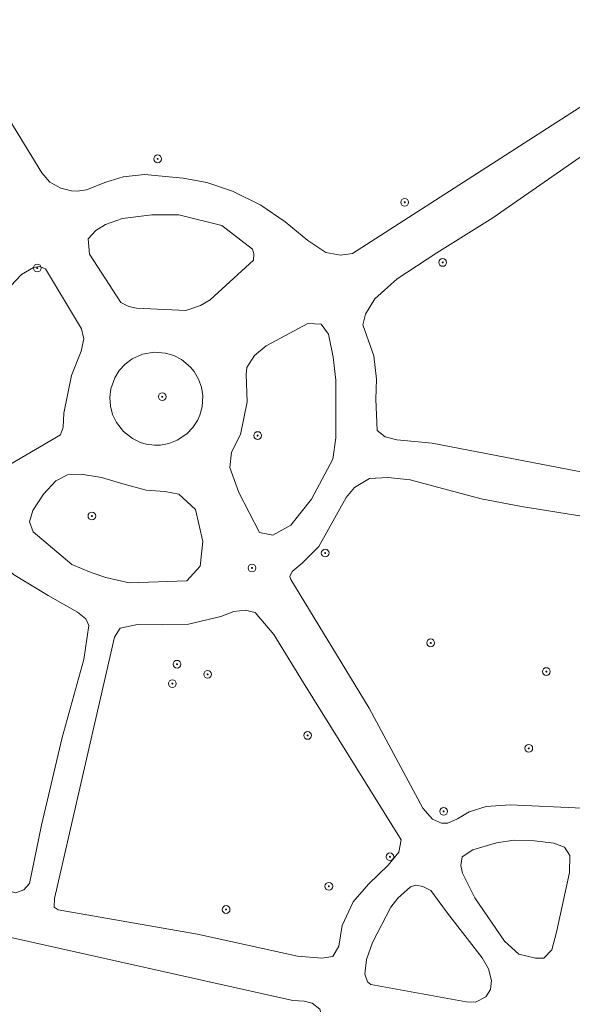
# Model space of a CAD drawing. Header units: metres. Extents: x 207466 to 209466, y 475780 to 477780.
# Tile 163 of 189: x 208766 to 208823, y 476607 to 476709. Entities that reach past the tile are written whole.
import ezdxf

# ---------------------------------------------------------------- set-up
doc = ezdxf.new("R2010")
doc.units = ezdxf.units.M
doc.layers.get('0').update_dxf_attribs({"color": 253, "linetype": 'CONTINUOUS'})
doc.layers.add('B-RO-GR-BEPLANTING_CULTUUR_BOSPLANTSOEN-GV', color=7, linetype='CONTINUOUS', lineweight=0, true_color=0x6d8a47)
doc.layers.add('B-RO-GR-BOOM-S', color=7, linetype='CONTINUOUS', lineweight=0, true_color=0x6d8a47)
doc.layers.add('B-RO-OG-TERREIN_CULTUURSCHEIDING-GV', color=253, linetype='CONTINUOUS', lineweight=0)
doc.layers.add('B-RO-VH-VERHARDING_FUNDERING_ZAND-GV', color=253, linetype='CONTINUOUS', lineweight=0)

# ---------------------------------------------------------------- blocks, each defined once
blk = doc.blocks.new('SGR-BOOM_01-SO1')
at = {"linetype": 'Continuous'}
h = blk.add_hatch(color=0, dxfattribs=at)
edge = h.paths.add_edge_path()
edge.add_arc((0, 0), 0.25, 0, 360)
at = {"color": 0, "linetype": 'ByBlock', "lineweight": -2}
for radius in [2, 0.25]:
    blk.add_circle((0, 0), radius, dxfattribs=at)

msp = doc.modelspace()

# ---------------------------------------------------------------- linework, layer by layer
at = {"layer": 'B-RO-GR-BEPLANTING_CULTUUR_BOSPLANTSOEN-GV', "flags": 128}
for points in [[(208787.04, 476687.29), (208782.62, 476688.39), (208779.81, 476688.38), (208776.78, 476687.98), (208775.01, 476687.38), (208774.03, 476686.77), (208773.23, 476685.91), (208773.38, 476684.32), (208776.61, 476679.3), (208777.43, 476678.9), (208778.24, 476678.73), (208783.33, 476678.49), (208784.85, 476678.98), (208785.86, 476679.59), (208790.34, 476683.67), (208790.37, 476684.33), (208790.23, 476684.83), (208787.04, 476687.29)], [(208771.51, 476671.75), (208772.5, 476674.26), (208772.77, 476675.55), (208772.55, 476676.57), (208768.8, 476682.79), (208768.2, 476683.02), (208767.57, 476682.94), (208766.32, 476682.19), (208764.66, 476680.45), (208763.4, 476678.56), (208762.09, 476675.97), (208761.06, 476672.59), (208760.77, 476669.13), (208760.89, 476665.44), (208761.43, 476662.83), (208762.07, 476661.78), (208763.15, 476661.41), (208770.37, 476665.62), (208770.63, 476666.4), (208770.7, 476667.86), (208771.51, 476671.75)], [(208789.69, 476669.03), (208788.98, 476665.66), (208788.06, 476663.83), (208787.9, 476662.22), (208788.83, 476659.65), (208790.95, 476655.51), (208792.32, 476655.23), (208794.2, 476656.28), (208796.35, 476658.94), (208798.53, 476663.08), (208798.84, 476665.29), (208798.85, 476671.27), (208798.58, 476673.66), (208798.11, 476676.02), (208797.35, 476677.05), (208795.97, 476677.13), (208791.64, 476674.82), (208790.43, 476673.83), (208789.65, 476672.58), (208789.59, 476671.87), (208789.69, 476669.03)], [(208775.53, 476668.59), (208775.76, 476667.71), (208776.14, 476666.9), (208776.88, 476665.95), (208777.82, 476665.22), (208778.63, 476664.83), (208779.21, 476664.66), (208780.1, 476664.55), (208780.7, 476664.56), (208781.58, 476664.73), (208782.42, 476665.05), (208783.42, 476665.71), (208784.04, 476666.36), (208784.54, 476667.11), (208784.78, 476667.66), (208785.02, 476668.52), (208785.08, 476669.66), (208784.94, 476670.55), (208784.64, 476671.39), (208784.19, 476672.17), (208783.81, 476672.63), (208782.89, 476673.4), (208782.09, 476673.82), (208781.23, 476674.08), (208780.04, 476674.17), (208778.86, 476673.96), (208777.77, 476673.47), (208777.05, 476672.93), (208776.44, 476672.27), (208775.97, 476671.51), (208775.57, 476670.38), (208775.47, 476669.48), (208775.53, 476668.59)], [(208771.54, 476652.21), (208773.52, 476651.38), (208775.07, 476650.85), (208777.48, 476650.31), (208783.45, 476650.49), (208784.82, 476652.01), (208785.1, 476654.58), (208784.33, 476657.9), (208782.59, 476659.48), (208781.17, 476659.74), (208779.22, 476659.88), (208776.8, 476660.53), (208774.59, 476661.2), (208772.51, 476661.56), (208771.1, 476661.48), (208769.89, 476660.84), (208768.59, 476659.46), (208767.49, 476657.78), (208767.15, 476656.6), (208767.55, 476655.56), (208771.54, 476652.21)], [(208810.41, 476616.12), (208808.68, 476618.45), (208807.87, 476618.88), (208807.13, 476619.02), (208806.59, 476618.83), (208805.26, 476617.69), (208804.55, 476616.75), (208802.64, 476613.08), (208802.01, 476611.33), (208801.85, 476609.82), (208802.12, 476609.03), (208802.46, 476608.73), (208812.33, 476606.96), (208813.3, 476606.91), (208814.39, 476607.46), (208814.84, 476608.23), (208814.95, 476609.14), (208814.65, 476610.36), (208814, 476611.49), (208810.41, 476616.12)]]:
    msp.add_lwpolyline(points, dxfattribs=at)
at = {"layer": 'B-RO-OG-TERREIN_CULTUURSCHEIDING-GV', "flags": 128}
for points in [[(208759.5, 476707.27), (208768.44, 476692.73), (208769.27, 476691.74), (208770.39, 476691.13), (208771.5, 476690.87), (208772.1, 476690.84), (208773.05, 476690.98), (208775.06, 476691.76), (208776.84, 476692.31), (208779.04, 476692.54), (208783.07, 476692.16), (208785.49, 476691.72), (208788.16, 476690.81), (208791.1, 476689.36), (208793.6, 476687.66), (208795.96, 476685.72), (208797.82, 476684.47), (208799.35, 476684.22), (208800.58, 476684.37), (208829.34, 476702.87), (208835.52, 476705.8), (208837.02, 476706.69), (208837.71, 476708.15), (208837.39, 476709.54)], [(208836.2, 476702.36), (208832.27, 476700), (208815.11, 476688.07), (208809.3, 476684.45), (208805.2, 476681.77), (208802.89, 476679.67), (208801.91, 476678.1), (208801.63, 476677), (208802.8, 476673.8), (208803.07, 476671.36), (208802.99, 476669.29), (208803.12, 476666.05), (208803.96, 476665.41), (208805.18, 476665.09), (208808.83, 476664.75), (208824.77, 476661.67), (208836.2, 476702.36)], [(208818.07, 476658.21), (208813.9, 476658.98), (208806.56, 476660.95), (208804.22, 476661.21), (208802.32, 476661.1), (208800.77, 476660.15), (208799.93, 476659.12), (208797.09, 476654.06), (208795.36, 476652.33), (208794.33, 476651.46), (208794.08, 476650.96), (208794.19, 476650.66), (208802.29, 476637.33), (208807.87, 476626.97), (208808.85, 476625.85), (208809.79, 476625.44), (208810.45, 476625.42), (208811.45, 476625.88), (208812.65, 476626.61), (208814.42, 476627.17), (208816.89, 476627.32), (208824.38, 476626.98)], [(208829.05, 476656.45), (208818.07, 476658.21)], [(208772.78, 476642.36), (208773.31, 476645.88), (208772.98, 476646.59), (208772.12, 476647.27), (208769.09, 476648.98), (208765.51, 476651.15), (208763.03, 476653.37), (208761.94, 476653.93), (208760.94, 476653.97), (208760.06, 476653.8), (208739.55, 476641.26), (208737.7, 476640.02), (208737.09, 476638.73), (208737.75, 476636.81), (208745.89, 476628.85), (208755.69, 476622.05), (208762.3, 476619.14), (208765.74, 476618.23), (208766.57, 476618.54), (208767.15, 476619.2), (208768.38, 476625.22), (208770.55, 476634.31), (208772.78, 476642.36)], [(208795.52, 476639.94), (208792.45, 476644.95), (208790.5, 476647.23), (208789.47, 476647.47), (208788.31, 476647.32), (208786.94, 476646.82), (208783.62, 476646.02), (208780.87, 476645.95), (208778.33, 476645.98), (208776.54, 476645.6), (208775.95, 476644.68), (208769.73, 476617.64), (208769.7, 476616.74), (208770.12, 476616.45), (208784.54, 476613.94), (208794.89, 476611.66), (208797.42, 476611.48), (208798.53, 476611.65), (208799.15, 476612.71), (208799.5, 476614.83), (208800.66, 476617.31), (208802.23, 476619.13), (208804.27, 476621.1), (208805.38, 476622.44), (208805.62, 476623.7), (208795.52, 476639.94)], [(208813.25, 476617.71), (208816.3, 476613.23), (208817.8, 476611.87), (208819.5, 476611.47), (208820.39, 476611.48), (208821.19, 476612.34), (208821.7, 476614.14), (208823.03, 476620.33), (208823.06, 476622.09), (208822.5, 476622.95), (208821.41, 476623.35), (208819.41, 476623.59), (208817.29, 476623.66), (208815.47, 476623.41), (208813.03, 476622.68), (208811.94, 476621.94), (208811.79, 476621.05), (208811.95, 476620.27), (208813.25, 476617.71)], [(208731.46, 476578.57), (208775.15, 476568.81), (208826.78, 476556.75), (208826.82, 476562.98), (208805.44, 476567.9), (208805.2, 476568.14), (208806.86, 476575.04), (208807.04, 476576.6), (208806.73, 476577.6), (208805.93, 476578.22), (208796.92, 476579.54), (208794.65, 476580.41), (208793, 476581.31), (208792.29, 476582.41), (208792.18, 476583.7), (208794.48, 476592.2), (208797.34, 476602.8), (208797.61, 476604.74), (208797.18, 476606.18), (208796.41, 476606.81), (208795.59, 476607), (208794.4, 476607.09), (208764.16, 476613.83)]]:
    msp.add_lwpolyline(points, dxfattribs=at)
at = {"layer": 'B-RO-VH-VERHARDING_FUNDERING_ZAND-GV', "flags": 128}
for points in [[(208765.87, 476720.28), (208771.55, 476721.45), (208775.58, 476722.01), (208780.28, 476722.23), (208785.37, 476722.07), (208791.42, 476721.2), (208795.76, 476720.33), (208817.11, 476715.09), (208825.79, 476712.81), (208835.32, 476710.93), (208836.31, 476710.49), (208837.39, 476709.54), (208837.71, 476708.15), (208837.02, 476706.69), (208835.52, 476705.8), (208829.34, 476702.87), (208800.58, 476684.37), (208799.35, 476684.22)], [(208799.35, 476684.22), (208797.82, 476684.47), (208795.96, 476685.72), (208793.6, 476687.66), (208791.1, 476689.36), (208788.16, 476690.81), (208785.49, 476691.72), (208783.07, 476692.16), (208779.04, 476692.54), (208776.84, 476692.31), (208775.06, 476691.76), (208773.05, 476690.98), (208772.1, 476690.84), (208771.5, 476690.87), (208770.39, 476691.13), (208769.27, 476691.74), (208768.44, 476692.73), (208759.5, 476707.27)], [(208824.77, 476661.67), (208808.83, 476664.75), (208805.18, 476665.09), (208803.96, 476665.41), (208803.12, 476666.05), (208802.99, 476669.29), (208803.07, 476671.36), (208802.8, 476673.8), (208801.63, 476677), (208801.91, 476678.1), (208802.89, 476679.67), (208805.2, 476681.77), (208809.3, 476684.45), (208815.11, 476688.07), (208832.27, 476700)], [(208787.04, 476687.29), (208790.23, 476684.83), (208790.37, 476684.33), (208790.34, 476683.67), (208785.86, 476679.59), (208784.85, 476678.98), (208783.33, 476678.49), (208778.24, 476678.73), (208777.43, 476678.9), (208776.61, 476679.3), (208773.38, 476684.32), (208773.23, 476685.91), (208774.03, 476686.77), (208775.01, 476687.38), (208776.78, 476687.98), (208779.81, 476688.38), (208782.62, 476688.39), (208787.04, 476687.29)], [(208771.51, 476671.75), (208770.7, 476667.86), (208770.63, 476666.4), (208770.37, 476665.62), (208763.15, 476661.41), (208762.07, 476661.78), (208761.43, 476662.83), (208760.89, 476665.44), (208760.77, 476669.13), (208761.06, 476672.59), (208762.09, 476675.97), (208763.4, 476678.56), (208764.66, 476680.45), (208766.32, 476682.19), (208767.57, 476682.94), (208768.2, 476683.02), (208768.8, 476682.79), (208772.55, 476676.57), (208772.77, 476675.55), (208772.5, 476674.26), (208771.51, 476671.75)], [(208789.69, 476669.03), (208789.59, 476671.87), (208789.65, 476672.58), (208790.43, 476673.83), (208791.64, 476674.82), (208795.97, 476677.13), (208797.35, 476677.05), (208798.11, 476676.02), (208798.58, 476673.66), (208798.85, 476671.27), (208798.84, 476665.29), (208798.53, 476663.08), (208796.35, 476658.94), (208794.2, 476656.28), (208792.32, 476655.23), (208790.95, 476655.51), (208788.83, 476659.65), (208787.9, 476662.22), (208788.06, 476663.83), (208788.98, 476665.66), (208789.69, 476669.03)], [(208775.76, 476667.71), (208775.53, 476668.59), (208775.47, 476669.48), (208775.57, 476670.38), (208775.97, 476671.51), (208776.44, 476672.27), (208777.05, 476672.93), (208777.77, 476673.47), (208778.86, 476673.96), (208780.04, 476674.17), (208781.23, 476674.08), (208782.09, 476673.82), (208782.89, 476673.4), (208783.81, 476672.63), (208784.19, 476672.17), (208784.64, 476671.39), (208784.94, 476670.55), (208785.08, 476669.66), (208785.02, 476668.52), (208784.78, 476667.66), (208784.54, 476667.11), (208784.04, 476666.36), (208783.42, 476665.71), (208782.42, 476665.05), (208781.58, 476664.73), (208780.7, 476664.56), (208780.1, 476664.55), (208779.21, 476664.66), (208778.63, 476664.83), (208777.82, 476665.22), (208776.88, 476665.95), (208776.14, 476666.9), (208775.76, 476667.71)], [(208771.54, 476652.21), (208767.55, 476655.56), (208767.15, 476656.6), (208767.49, 476657.78), (208768.59, 476659.46), (208769.89, 476660.84), (208771.1, 476661.48), (208772.51, 476661.56), (208774.59, 476661.2), (208776.8, 476660.53), (208779.22, 476659.88), (208781.17, 476659.74), (208782.59, 476659.48), (208784.33, 476657.9), (208785.1, 476654.58), (208784.82, 476652.01), (208783.45, 476650.49), (208777.48, 476650.31), (208775.07, 476650.85), (208773.52, 476651.38), (208771.54, 476652.21)], [(208824.38, 476626.98), (208816.89, 476627.32), (208814.42, 476627.17), (208812.65, 476626.61), (208811.45, 476625.88), (208810.45, 476625.42), (208809.79, 476625.44), (208808.85, 476625.85), (208807.87, 476626.97), (208802.29, 476637.33), (208794.19, 476650.66), (208794.08, 476650.96), (208794.33, 476651.46), (208795.36, 476652.33), (208797.09, 476654.06), (208799.93, 476659.12), (208800.77, 476660.15), (208802.32, 476661.1), (208804.22, 476661.21), (208806.56, 476660.95), (208813.9, 476658.98), (208818.07, 476658.21)], [(208818.07, 476658.21), (208829.05, 476656.45)], [(208772.78, 476642.36), (208770.55, 476634.31), (208768.38, 476625.22), (208767.15, 476619.2), (208766.57, 476618.54), (208765.74, 476618.23), (208762.3, 476619.14), (208755.69, 476622.05), (208745.89, 476628.85), (208737.75, 476636.81), (208737.09, 476638.73), (208737.7, 476640.02), (208739.55, 476641.26), (208760.06, 476653.8), (208760.94, 476653.97), (208761.94, 476653.93), (208763.03, 476653.37), (208765.51, 476651.15), (208769.09, 476648.98), (208772.12, 476647.27), (208772.98, 476646.59), (208773.31, 476645.88), (208772.78, 476642.36)], [(208795.52, 476639.94), (208805.62, 476623.7), (208805.38, 476622.44), (208804.27, 476621.1), (208802.23, 476619.13), (208800.66, 476617.31), (208799.5, 476614.83), (208799.15, 476612.71), (208798.53, 476611.65), (208797.42, 476611.48), (208794.89, 476611.66), (208784.54, 476613.94), (208770.12, 476616.45), (208769.7, 476616.74), (208769.73, 476617.64), (208775.95, 476644.68), (208776.54, 476645.6), (208778.33, 476645.98), (208780.87, 476645.95), (208783.62, 476646.02), (208786.94, 476646.82), (208788.31, 476647.32), (208789.47, 476647.47), (208790.5, 476647.23), (208792.45, 476644.95), (208795.52, 476639.94)], [(208813.25, 476617.71), (208811.95, 476620.27), (208811.79, 476621.05), (208811.94, 476621.94), (208813.03, 476622.68), (208815.47, 476623.41), (208817.29, 476623.66), (208819.41, 476623.59), (208821.41, 476623.35), (208822.5, 476622.95), (208823.06, 476622.09), (208823.03, 476620.33), (208821.7, 476614.14), (208821.19, 476612.34), (208820.39, 476611.48), (208819.5, 476611.47), (208817.8, 476611.87), (208816.3, 476613.23), (208813.25, 476617.71)], [(208810.41, 476616.12), (208814, 476611.49), (208814.65, 476610.36), (208814.95, 476609.14), (208814.84, 476608.23), (208814.39, 476607.46), (208813.3, 476606.91), (208812.33, 476606.96), (208802.46, 476608.73), (208802.12, 476609.03), (208801.85, 476609.82), (208802.01, 476611.33), (208802.64, 476613.08), (208804.55, 476616.75), (208805.26, 476617.69), (208806.59, 476618.83), (208807.13, 476619.02), (208807.87, 476618.88), (208808.68, 476618.45), (208810.41, 476616.12)], [(208764.16, 476613.83), (208794.4, 476607.09), (208795.59, 476607), (208796.41, 476606.81), (208797.18, 476606.18)]]:
    msp.add_lwpolyline(points, dxfattribs=at)

# ---------------------------------------------------------------- block references
at = {"layer": 'B-RO-GR-BOOM-S', "xscale": 0.2, "yscale": 0.2, "zscale": 0.2}
for p in [(208780.41, 476694.17), (208805.98, 476689.67), (208767.96, 476682.87), (208809.91, 476683.45), (208780.89, 476669.56), (208790.76, 476665.54), (208773.61, 476657.21), (208797.75, 476653.38), (208790.18, 476651.84), (208808.67, 476644.09), (208782.42, 476641.88), (208820.64, 476641.12), (208785.58, 476640.83), (208781.94, 476639.87), (208795.93, 476634.51), (208818.82, 476633.17), (208810.01, 476626.65), (208804.45, 476621.96), (208798.13, 476618.9), (208787.5, 476616.5)]:
    msp.add_blockref('SGR-BOOM_01-SO1', p, dxfattribs=at)

doc.saveas('drawing.dxf')
